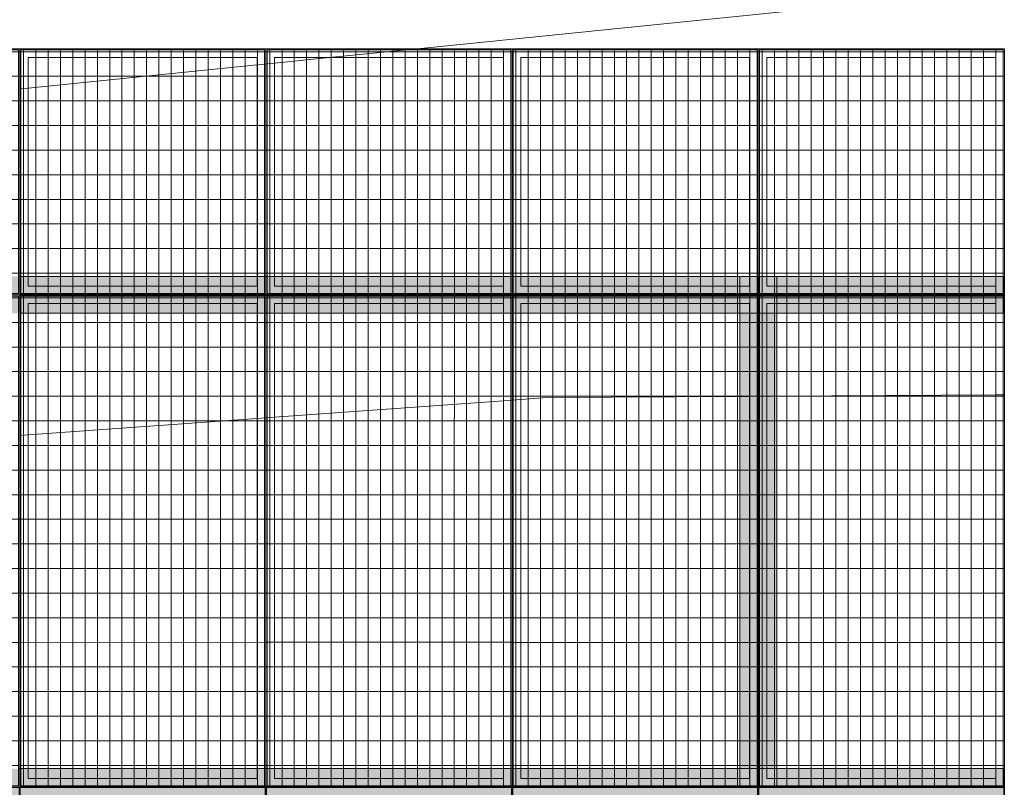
# Model space of a CAD drawing. Header units: metres. Extents: x -373759 to -373409, y 810976 to 811228.
# Tile 28 of 153: x -373659.38 to -373655.38, y 811119.88 to 811123. Entities that reach past the tile are written whole.
import ezdxf

# ---------------------------------------------------------------- set-up
doc = ezdxf.new("R2010")
doc.units = ezdxf.units.M
doc.header["$XCLIPFRAME"] = 2
doc.linetypes.add('TRAÇO 1mm', pattern=[2, 1, -1])
doc.layers.add('A-GENM', color=7, linetype='Continuous', lineweight=5)
doc.layers.add('S-BEAM', color=7, linetype='Continuous', lineweight=5)
doc.layers.add('BASE ALAMEDA JULIO MULLER 1_explodidoR01_dwg', color=7, linetype='Continuous', lineweight=5, true_color=0x767676)
doc.layers.add('Curva_Intermediária', color=7, linetype='Continuous', lineweight=9, true_color=0x656565)
picture_1 = doc.add_image_def('image1.jpg', size_in_pixel=(999, 584))
pattern_1 = [(270, (3125.54, 1874.46), (100, 6e-15), []), (0, (3125.54, 1874.46), (0, 50), [])]

# ---------------------------------------------------------------- blocks, each defined once
blk = doc.blocks.new('BASE ALAMEDA JULIO MULLER 1_explodidoR01_dwg-478056-PISTA INFERIOR PARTE 1')
at = {"layer": 'Curva_Intermediária', "color": 9, "lineweight": 5, "true_color": 0xc0c0c0}
for p, q in [((-30393.7, 906043.7), (-30427.5, 906049.7)), ((-29473.3, 905880.5), (-30393.7, 906043.7)), ((-29445.4, 905875.6), (-29473.3, 905880.5)), ((-29439, 905874.4), (-29443.6, 905875.2)), ((-29433.7, 905873.5), (-29438.4, 905874.3)), ((-29404, 905868.2), (-29432, 905873.2)), ((-29171.4, 905827), (-29404, 905868.2)), ((-28829, 905766.3), (-29171.4, 905827)), ((-30778, 904688.5), (-30810.9, 904695.3)), ((-29865.1, 904498.9), (-30778, 904688.5)), ((-29831.9, 904492), (-29865.1, 904498.9)), ((-29796.4, 904484.7), (-29829.5, 904491.5)), ((-28883.4, 904295.1), (-29796.4, 904484.7)), ((-28850.1, 904288.2), (-28883.4, 904295.1)), ((-28814.7, 904280.8), (-28848, 904287.7)), ((-28710.5, 904259.2), (-28814.7, 904280.8)), ((-27955.1, 904049.9), (-28710.5, 904259.2)), ((-27916.6, 904039.3), (-27955.1, 904049.9)), ((-27898, 904034.1), (-27916.6, 904039.3)), ((-27894, 904033), (-27897.6, 904034)), ((-27890.6, 904032.1), (-27893.7, 904032.9)), ((-27872.3, 904027), (-27875.4, 904027.9)), ((-27868.4, 904025.9), (-27872, 904026.9)), ((-27864.1, 904024.7), (-27868, 904025.8)), ((-27849.1, 904020.6), (-27863.8, 904024.6)), ((-27810.6, 904009.9), (-27849.1, 904020.6)), ((-26952.8, 903772.3), (-27810.6, 904009.9)), ((-26920.1, 903763.2), (-26952.8, 903772.3))]:
    blk.add_line(p, q, dxfattribs=at)
at = {"layer": 'Curva_Intermediária', "color": 9, "lineweight": 5, "true_color": 0xc0c0c0, "flags": 128}
blk.add_lwpolyline([(-17184.7, 903543.8), (-19014.5, 903963.2), (-23038.5, 904643.2), (-27006.5, 905443.2), (-28829, 905766.3)], dxfattribs=at)
blk = doc.blocks.new('M_W-Wide Flange - VIGA I 25X15-3873026-PISTA INFERIOR PARTE 1')
at = {"layer": 'S-BEAM'}
for p, q in [((-1175, 2.7), (-2975, 2.7)), ((-1119.7, 2.7), (-1175, 2.7)), ((-1115.3, 2.7), (-1119.6, 2.7)), ((-1111.2, 2.7), (-1115.2, 2.7)), ((-1107.7, 2.7), (-1111.1, 2.7)), ((-1097.5, 2.7), (-1102.5, 2.7)), ((-1088.7, 2.7), (-1092.1, 2.7)), ((-1084.6, 2.7), (-1088.6, 2.7)), ((-1025, 2.7), (-1084.5, 2.7)), ((825, 2.7), (-1025, 2.7)), ((880.3, 2.7), (825, 2.7)), ((884.7, 2.7), (880.4, 2.7)), ((888.8, 2.7), (884.8, 2.7)), ((892.3, 2.7), (888.9, 2.7)), ((911.3, 2.7), (907.9, 2.7)), ((915.4, 2.7), (911.4, 2.7)), ((975, 2.7), (915.5, 2.7)), ((2825, 2.7), (975, 2.7)), ((2880.2, 2.7), (2825, 2.7)), ((2884.6, 2.7), (2880.4, 2.7)), ((2888.7, 2.7), (2884.8, 2.7)), ((2892.3, 2.7), (2888.9, 2.7)), ((2911.2, 2.7), (2907.8, 2.7)), ((2915.3, 2.7), (2911.4, 2.7)), ((2975, 2.7), (2915.5, 2.7)), ((-1175, -2.8), (-2975, -2.8)), ((-1119.7, -2.8), (-1175, -2.8)), ((-1115.3, -2.8), (-1119.6, -2.8)), ((-1111.2, -2.8), (-1115.2, -2.8)), ((-1107.7, -2.8), (-1111.1, -2.8)), ((-1097.5, -2.8), (-1102.5, -2.8)), ((-1088.7, -2.8), (-1092.1, -2.8)), ((-1084.6, -2.8), (-1088.6, -2.8)), ((-1025, -2.8), (-1084.5, -2.8)), ((825, -2.8), (-1025, -2.8)), ((880.3, -2.8), (825, -2.8)), ((884.7, -2.8), (880.4, -2.8)), ((888.8, -2.8), (884.8, -2.8)), ((892.3, -2.8), (888.9, -2.8)), ((911.3, -2.8), (907.9, -2.8)), ((915.4, -2.8), (911.4, -2.8)), ((975, -2.8), (915.5, -2.8)), ((2825, -2.8), (975, -2.8)), ((2880.2, -2.8), (2825, -2.8)), ((2884.6, -2.8), (2880.4, -2.8)), ((2888.7, -2.8), (2884.8, -2.8)), ((2892.3, -2.8), (2888.9, -2.8)), ((2911.2, -2.8), (2907.8, -2.8)), ((2915.3, -2.8), (2911.4, -2.8)), ((2975, -2.8), (2915.5, -2.8))]:
    blk.add_line(p, q, dxfattribs=at)
blk = doc.blocks.new('_EST_ PLACA PISO ESTRUTURAL MEIO - _EST_ PLACA PISO ESTRUTURAL MEIO-V329-PISTA INFERIOR PARTE 1')
at = {"layer": 'A-GENM', "color": 253, "true_color": 0xaaaaaa}
for p, q in [((-1000, 500), (-1000, -500)), ((-997.5, 500), (997.5, 500)), ((-875.8, 500), (-997.5, 500)), ((997.5, 497.5), (-997.5, 497.5)), ((-997.5, 497.5), (997.5, 497.5)), ((-997.5, 497.5), (-997.5, -497.5)), ((-997.5, 497.5), (-997.5, -497.5)), ((-997.5, -497.5), (-997.5, 497.5)), ((-997.5, 497.5), (-997.5, -497.5)), ((-842.5, 500), (-875.8, 500)), ((-875.8, 497.5), (-875.8, -497.5)), ((842.5, 500), (-842.5, 500)), ((-842.5, -497.5), (-842.5, 497.5)), ((875.8, 500), (842.5, 500)), ((842.5, 497.5), (842.5, -497.5)), ((997.5, 500), (875.8, 500)), ((875.8, 497.5), (875.8, -497.5)), ((997.5, -497.5), (997.5, 497.5)), ((997.5, 497.5), (997.5, -497.5)), ((997.5, 497.5), (997.5, -497.5)), ((997.5, 497.5), (997.5, -497.5)), ((1000, 500), (1000, -500)), ((997.5, -497.5), (-997.5, -497.5)), ((-997.5, -497.5), (997.5, -497.5)), ((-997.5, -500), (-875.8, -500)), ((997.5, -500), (-997.5, -500)), ((-875.8, -500), (-842.5, -500)), ((-842.5, -500), (842.5, -500)), ((842.5, -500), (875.8, -500)), ((875.8, -500), (997.5, -500))]:
    blk.add_line(p, q, dxfattribs=at)
blk = doc.blocks.new('_EME_ GRADEX PISO 3X1  - _EME_ GRADEX PISO 3X1 -V330-PISTA INFERIOR PARTE 1')
at = {"layer": 'A-GENM', "true_color": 0xaaaaaa}
h = blk.add_hatch(dxfattribs=at)
h.set_pattern_fill('FP_1', color=253, style=0, pattern_type=2)
h.set_pattern_definition(pattern_1)
h.paths.add_polyline_path([(0, -1000), (3000, -1000), (3000, 0), (0, 0), (0, -371.9)], flags=0)
at = {"layer": 'A-GENM', "color": 253, "true_color": 0xaaaaaa}
for p, q in [((0, -1000), (0, 0)), ((0, 0), (2000, 0)), ((2000, 0), (0, 0)), ((0, 0), (0, -1000)), ((0, -1000), (0, 0)), ((0, 0), (2000, 0)), ((3000, 0), (0, 0)), ((0, 0), (0, -1000)), ((2000, 0), (2000, -1000)), ((2000, -1000), (2000, 0)), ((2000, 0), (3000, 0)), ((3000, 0), (3000, -1000)), ((3000, -1000), (3000, 0)), ((5, -5), (1995, -5)), ((5, -995), (5, -5)), ((5, -5), (1995, -5)), ((5, -995), (5, -5)), ((1965, -35), (35, -35)), ((35, -35), (35, -965)), ((35, -965), (35, -35)), ((35, -35), (1965, -35)), ((1965, -965), (1965, -35)), ((1965, -35), (1965, -965)), ((1995, -5), (1995, -995)), ((1995, -5), (1995, -995)), ((2000, -1000), (2000, 0)), ((2000, 0), (3000, 0)), ((3000, 0), (2000, 0)), ((2000, 0), (2000, -1000)), ((2005, -5), (2995, -5)), ((2005, -995), (2005, -5)), ((2005, -5), (2995, -5)), ((2005, -995), (2005, -5)), ((2965, -35), (2035, -35)), ((2035, -35), (2035, -965)), ((2035, -965), (2035, -35)), ((2035, -35), (2965, -35)), ((2965, -965), (2965, -35)), ((2965, -35), (2965, -965)), ((2995, -5), (2995, -995)), ((2995, -5), (2995, -995)), ((3000, 0), (3000, -1000)), ((3000, -1000), (3000, 0)), ((1995, -995), (5, -995)), ((1995, -995), (5, -995)), ((35, -965), (1965, -965)), ((1965, -965), (35, -965)), ((2995, -995), (2005, -995)), ((2995, -995), (2005, -995)), ((2035, -965), (2965, -965)), ((2965, -965), (2035, -965)), ((2000, -1000), (0, -1000)), ((0, -1000), (2000, -1000)), ((2000, -1000), (0, -1000)), ((0, -1000), (3000, -1000)), ((3000, -1000), (2000, -1000)), ((2000, -1000), (3000, -1000)), ((3000, -1000), (2000, -1000))]:
    blk.add_line(p, q, dxfattribs=at)
blk = doc.blocks.new('_EST_ PLACA PISO ESTRUTURAL MEIO - _EST_ PLACA PISO ESTRUTURAL MEIO-V176-PISTA INFERIOR PARTE 1')
at = {"layer": 'A-GENM', "color": 253, "true_color": 0xaaaaaa}
for p, q in [((-1000, 500), (-1000, -500)), ((-997.5, 500), (997.5, 500)), ((-875.8, 500), (-997.5, 500)), ((997.5, 497.5), (-997.5, 497.5)), ((-997.5, 497.5), (997.5, 497.5)), ((-997.5, 497.5), (-997.5, -497.5)), ((-997.5, 497.5), (-997.5, -497.5)), ((-997.5, -497.5), (-997.5, 497.5)), ((-997.5, 497.5), (-997.5, -497.5)), ((-842.5, 500), (-875.8, 500)), ((-875.8, 497.5), (-875.8, -497.5)), ((842.5, 500), (-842.5, 500)), ((-842.5, -497.5), (-842.5, 497.5)), ((875.8, 500), (842.5, 500)), ((842.5, 497.5), (842.5, -497.5)), ((997.5, 500), (875.8, 500)), ((875.8, 497.5), (875.8, -497.5)), ((997.5, -497.5), (997.5, 497.5)), ((997.5, 497.5), (997.5, -497.5)), ((997.5, 497.5), (997.5, -497.5)), ((997.5, 497.5), (997.5, -497.5)), ((1000, 500), (1000, -500)), ((997.5, -497.5), (-997.5, -497.5)), ((-997.5, -497.5), (997.5, -497.5)), ((-997.5, -500), (-875.8, -500)), ((997.5, -500), (-997.5, -500)), ((-875.8, -500), (-842.5, -500)), ((-842.5, -500), (842.5, -500)), ((842.5, -500), (875.8, -500)), ((875.8, -500), (997.5, -500))]:
    blk.add_line(p, q, dxfattribs=at)
blk = doc.blocks.new('_EME_ GRADEX PISO 3X1  - _EME_ GRADEX PISO 3X1 -V331-PISTA INFERIOR PARTE 1')
at = {"layer": 'A-GENM', "true_color": 0xaaaaaa}
h = blk.add_hatch(dxfattribs=at)
h.set_pattern_fill('FP_1', color=253, style=0, pattern_type=2)
h.set_pattern_definition(pattern_1)
h.paths.add_polyline_path([(0, -1000), (3000, -1000), (3000, 0), (0, 0), (0, -433)], flags=0)
at = {"layer": 'A-GENM', "color": 253, "true_color": 0xaaaaaa}
for p, q in [((0, -1000), (0, 0)), ((0, 0), (2000, 0)), ((2000, 0), (0, 0)), ((0, 0), (0, -1000)), ((0, -1000), (0, 0)), ((0, 0), (2000, 0)), ((3000, 0), (0, 0)), ((0, 0), (0, -1000)), ((2000, 0), (2000, -1000)), ((2000, -1000), (2000, 0)), ((2000, 0), (3000, 0)), ((3000, 0), (3000, -1000)), ((3000, -1000), (3000, 0)), ((5, -5), (1995, -5)), ((5, -995), (5, -5)), ((5, -5), (1995, -5)), ((5, -995), (5, -5)), ((1965, -35), (35, -35)), ((35, -35), (35, -965)), ((35, -965), (35, -35)), ((35, -35), (1965, -35)), ((1965, -965), (1965, -35)), ((1965, -35), (1965, -965)), ((1995, -5), (1995, -995)), ((1995, -5), (1995, -995)), ((2000, -1000), (2000, 0)), ((2000, 0), (3000, 0)), ((3000, 0), (2000, 0)), ((2000, 0), (2000, -1000)), ((2005, -5), (2995, -5)), ((2005, -995), (2005, -5)), ((2005, -5), (2995, -5)), ((2005, -995), (2005, -5)), ((2965, -35), (2035, -35)), ((2035, -35), (2035, -965)), ((2035, -965), (2035, -35)), ((2035, -35), (2965, -35)), ((2965, -965), (2965, -35)), ((2965, -35), (2965, -965)), ((2995, -5), (2995, -995)), ((2995, -5), (2995, -995)), ((3000, 0), (3000, -1000)), ((3000, -1000), (3000, 0)), ((1995, -995), (5, -995)), ((1995, -995), (5, -995)), ((35, -965), (1965, -965)), ((1965, -965), (35, -965)), ((2995, -995), (2005, -995)), ((2995, -995), (2005, -995)), ((2035, -965), (2965, -965)), ((2965, -965), (2035, -965)), ((2000, -1000), (0, -1000)), ((0, -1000), (2000, -1000)), ((3000, -1000), (0, -1000)), ((0, -1000), (3000, -1000)), ((3000, -1000), (2000, -1000)), ((2000, -1000), (3000, -1000))]:
    blk.add_line(p, q, dxfattribs=at)
blk = doc.blocks.new('M_W-Wide Flange - VIGA I 15X17-3833530-PISTA INFERIOR PARTE 1')
at = {"layer": 'S-BEAM', "true_color": 0xff8080, "transparency": 33554432}
h = blk.add_hatch(color=11, dxfattribs=at)
h.paths.add_polyline_path([(-13500, 75), (-14500, 75), (-14500, 19.7), (-13500, 19.7)], flags=0)
h.paths.add_polyline_path([(14498.8, 19.7), (14498.8, 75), (-13500, 75), (-13500, 19.7), (-10189.1, 19.7), (14495, 19.7)], flags=0)
h = blk.add_hatch(color=11, dxfattribs=at)
h.paths.add_polyline_path([(14498.8, -75), (14498.8, 75), (-14500, 75), (-14497.5, -75), (14497.5, -75)], flags=0)
h.paths.add_polyline_path([(13495, 0), (13495, 0), (13500, 0)], flags=0)
h.paths.add_polyline_path([(12495, 0), (12495, 0), (12500, 0)], flags=0)
h.paths.add_polyline_path([(11495, 0), (11495, 0), (11500, 0)], flags=0)
h.paths.add_polyline_path([(10495, 0), (10495, 0), (10500, 0)], flags=0)
h.paths.add_polyline_path([(9495, 0), (9495, 0), (9500, 0)], flags=0)
h.paths.add_polyline_path([(8495, 0), (8495, 0), (8500, 0)], flags=0)
h.paths.add_polyline_path([(7495, 0), (7495, 0), (7500, 0)], flags=0)
h.paths.add_polyline_path([(6495, 0), (6495, 0), (6500, 0)], flags=0)
h.paths.add_polyline_path([(5495, 0), (5495, 0), (5500, 0)], flags=0)
h.paths.add_polyline_path([(4495, 0), (4495, 0), (4500, 0)], flags=0)
h.paths.add_polyline_path([(3495, 0), (3495, 0), (3500, 0)], flags=0)
h.paths.add_polyline_path([(2495, 0), (2495, 0), (2500, 0)], flags=0)
h.paths.add_polyline_path([(1495, 0), (1495, 0), (1500, 0)], flags=0)
h.paths.add_polyline_path([(500, 5), (500, 5), (500, 35)], flags=0)
h.paths.add_polyline_path([(-500, 5), (-500, 5), (-500, 35)], flags=0)
h.paths.add_polyline_path([(-1500, 5), (-1500, 5), (-1500, 35)], flags=0)
h.paths.add_polyline_path([(-2500, 5), (-2500, 5), (-2500, 35)], flags=0)
h.paths.add_polyline_path([(-3500, 5), (-3500, 5), (-3500, 35)], flags=0)
h.paths.add_polyline_path([(-5500, 5), (-5500, 5), (-5500, 35)], flags=0)
h.paths.add_polyline_path([(-6500, 5), (-6500, 5), (-6500, 35)], flags=0)
h.paths.add_polyline_path([(-8500, 5), (-8500, 5), (-8500, 35)], flags=0)
h.paths.add_polyline_path([(-9500, 5), (-9500, 5), (-9500, 35)], flags=0)
h.paths.add_polyline_path([(-10500, 5), (-10500, 5), (-10500, 35)], flags=0)
h.paths.add_polyline_path([(-12500, 5), (-12500, 5), (-12500, 35)], flags=0)
h = blk.add_hatch(color=11, dxfattribs=at)
h.paths.add_polyline_path([(14498.8, 2.7), (14498.8, 19.7), (-14500, 19.7), (-14497.3, 2.7), (14497.2, 2.7)], flags=0)
h.paths.add_polyline_path([(3505, 5), (3505, 5), (3535, 5)], flags=0)
at = {"layer": 'S-BEAM', "color": 1, "true_color": 0xff0000}
for p, q in [((10504.8, 75), (10495.2, 75)), ((10495.2, 75), (10504.8, 75)), ((10495.2, 75), (10504.8, 75)), ((10495.2, 75), (10504.8, 75)), ((10534.4, 75), (10505, 75)), ((10505, 75), (10534.4, 75)), ((10505, 75), (10534.4, 75)), ((10505, 75), (10534.4, 75)), ((11465, 75), (10535, 75)), ((10535, 75), (11465, 75)), ((10535, 75), (11465, 75)), ((10535, 75), (11465, 75)), ((11495, 75), (11465.6, 75)), ((11465.6, 75), (11495, 75)), ((11465.6, 75), (11495, 75)), ((11465.6, 75), (11495, 75)), ((11504.8, 75), (11495.2, 75)), ((11495.2, 75), (11504.8, 75)), ((11495.2, 75), (11504.8, 75)), ((11495.2, 75), (11504.8, 75)), ((11534.4, 75), (11505, 75)), ((11505, 75), (11534.4, 75)), ((11505, 75), (11534.4, 75)), ((11505, 75), (11534.4, 75)), ((12465, 75), (11535, 75)), ((11535, 75), (12465, 75)), ((11535, 75), (12465, 75)), ((11535, 75), (12465, 75)), ((12495, 75), (12465.6, 75)), ((12465.6, 75), (12495, 75)), ((12465.6, 75), (12495, 75)), ((12465.6, 75), (12495, 75)), ((12504.8, 75), (12495.2, 75)), ((12495.2, 75), (12504.8, 75)), ((12495.2, 75), (12504.8, 75)), ((12495.2, 75), (12504.8, 75)), ((12534.4, 75), (12505, 75)), ((12505, 75), (12534.4, 75)), ((12505, 75), (12534.4, 75)), ((12505, 75), (12534.4, 75)), ((13465, 75), (12535, 75)), ((12535, 75), (13465, 75)), ((12535, 75), (13465, 75)), ((12535, 75), (13465, 75)), ((13495, 75), (13465.6, 75)), ((13465.6, 75), (13495, 75)), ((13465.6, 75), (13495, 75)), ((13465.6, 75), (13495, 75)), ((13504.8, 75), (13495.2, 75)), ((13495.2, 75), (13504.8, 75)), ((13495.2, 75), (13504.8, 75)), ((13495.2, 75), (13504.8, 75)), ((13534.4, 75), (13505, 75)), ((13505, 75), (13534.4, 75)), ((13505, 75), (13534.4, 75)), ((13505, 75), (13534.4, 75)), ((14465, 75), (13535, 75)), ((13535, 75), (14465, 75)), ((13535, 75), (14465, 75)), ((13535, 75), (14465, 75)), ((14495, 75), (14465.6, 75)), ((14465.6, 75), (14495, 75)), ((14465.6, 75), (14495, 75)), ((14465.6, 75), (14495, 75)), ((14498.8, 75), (14495.2, 75)), ((14495.2, 75), (14498.8, 75)), ((14495.2, 75), (14498.8, 75)), ((14495.2, 75), (14498.8, 75)), ((14498.8, 75), (14498.8, 19.7)), ((14498.8, 19.7), (14498.8, 75)), ((14498.8, 75), (14498.8, 1.1)), ((14498.8, 7.7), (14498.8, 75)), ((14498.8, 19.7), (14498.8, 15.4)), ((14498.8, 11.2), (14498.8, 19.7)), ((14498.8, 15.4), (14498.8, 7.7)), ((14498.8, 2.7), (14498.8, 11.2)), ((14498.8, 7.7), (14498.8, 5)), ((14498.8, 5), (14498.8, 3.3)), ((14498.8, 3.3), (14498.8, 2.7))]:
    blk.add_line(p, q, dxfattribs=at)
at = {"layer": 'S-BEAM'}
for p, q in [((11497.2, 2.7), (10502.8, 2.7)), ((12497.2, 2.7), (11502.8, 2.7)), ((13497.2, 2.7), (12502.8, 2.7)), ((14497.2, 2.7), (13502.8, 2.7))]:
    blk.add_line(p, q, dxfattribs=at)
blk = doc.blocks.new('M_W-Wide Flange - VIGA I 15X17-V355-PISTA INFERIOR PARTE 1')
at = {"layer": 'S-BEAM', "true_color": 0xff8080, "transparency": 33554432}
h = blk.add_hatch(color=11, dxfattribs=at)
h.paths.add_polyline_path([(14498.8, 19.7), (14498.8, 75), (1500, 75), (1500, 19.7), (14495.1, 19.7)], flags=0)
h.paths.add_polyline_path([(-13500, 75), (-14500, 75), (-14500, 19.7), (-13500, 19.7)], flags=0)
h.paths.add_polyline_path([(1500, 19.7), (1500, 75), (-13500, 75), (-13500, 19.7), (-10189.1, 19.7), (1500, 19.7)], flags=0)
h = blk.add_hatch(color=11, dxfattribs=at)
h.paths.add_polyline_path([(-500, 5), (-500, 5), (-500, 0)], flags=0)
h.paths.add_polyline_path([(-13500, 75), (-14500, 75), (-14499.8, -75), (-13500, -75), (-13500, 5)], flags=0)
h.paths.add_polyline_path([(-11500, 75), (-13500, 75), (-13499.8, -75), (-11500, -75), (-11500, 5)], flags=0)
h.paths.add_polyline_path([(-9500, 75), (-11500, 75), (-11499.8, -75), (-9500, -75), (-9500, 5)], flags=0)
h.paths.add_polyline_path([(-7500, 75), (-9500, 75), (-9499.8, -75), (-7500, -75), (-7500, 5)], flags=0)
h.paths.add_polyline_path([(1500, 0), (1500, 5), (1500, 75), (-7500, 75), (-7499.8, -75), (1500, -75), (1500, -5)], flags=0)
h.paths.add_polyline_path([(14498.8, -75), (14498.8, 75), (1500, 75), (1500.2, -75), (14495, -75)], flags=0)
h.paths.add_polyline_path([(1495, 0), (1495, 5), (1495, 5), (1495, 0)], flags=0)
h.paths.add_polyline_path([(2535, 35), (2535, 35), (3141.5, 35)], flags=0)
h.paths.add_polyline_path([(-4495, 35), (-4495, 35), (-4476, 35)], flags=0)
h = blk.add_hatch(color=11, dxfattribs=at)
h.paths.add_polyline_path([(14498.8, 2.7), (14498.8, 19.7), (-14500, 19.7), (-14497.3, 2.7), (14497.2, 2.7)], flags=0)
h.paths.add_polyline_path([(12495, 5), (12495, 5), (12465, 4.8)], flags=0)
h.paths.add_polyline_path([(8854.7, 5), (8854.7, 5), (9465, 5)], flags=0)
h.paths.add_polyline_path([(-11505, 5), (-11505, 5), (-11535, 5)], flags=0)
h.paths.add_polyline_path([(-11505, 5), (-11505, 5), (-11525.1, 4.9)], flags=0)
h.paths.add_polyline_path([(7465, 5), (7465, 5), (7495, 5)], flags=0)
h.paths.add_polyline_path([(6535, 5), (6535, 5), (6950.3, 5)], flags=0)
h.paths.add_polyline_path([(-8505, 5), (-8505, 5), (-8535, 5)], flags=0)
h.paths.add_polyline_path([(-4505, 5), (-4505, 5), (-4535, 5)], flags=0)
h.paths.add_polyline_path([(-6505, 5), (-6505, 5), (-6535, 5)], flags=0)
h.paths.add_polyline_path([(-7505, 5), (-7505, 5), (-7535, 5)], flags=0)
h.paths.add_polyline_path([(-10505, 5), (-10505, 5), (-10535, 5)], flags=0)
h = blk.add_hatch(color=11, dxfattribs=at)
h.paths.add_polyline_path([(14498.8, -19.8), (14497.3, -2.8), (-14500, -5.2), (-14499.9, -19.8), (14495, -19.8)], flags=0)
h.paths.add_polyline_path([(13535, -3.3), (13535, -3.3), (13933, -3.3)], flags=0)
h = blk.add_hatch(color=11, dxfattribs=at)
h.paths.add_polyline_path([(13500, -19.8), (13500, -19.8), (-14500, -19.9), (-14499.8, -75), (13500, -75)], flags=0)
h.paths.add_polyline_path([(14498.8, -75), (14498.8, -19.8), (13500, -19.8), (13500.2, -75), (14495, -75)], flags=0)
at = {"layer": 'S-BEAM', "color": 1, "true_color": 0xff0000}
for p, q in [((10504.7, 75), (10495.4, 75)), ((10495.4, 75), (10504.7, 75)), ((10495.4, 75), (10504.7, 75)), ((10495.4, 75), (10504.7, 75)), ((10533.8, 75), (10505, 75)), ((10505, 75), (10533.8, 75)), ((10505, 75), (10533.8, 75)), ((10505, 75), (10533.8, 75)), ((11465, 75), (10535, 75)), ((10535, 75), (11465, 75)), ((10535, 75), (11465, 75)), ((10535, 75), (11465, 75)), ((11495, 75), (11466.3, 75)), ((11466.3, 75), (11495, 75)), ((11466.3, 75), (11495, 75)), ((11466.3, 75), (11495, 75)), ((11504.7, 75), (11495.4, 75)), ((11495.4, 75), (11504.7, 75)), ((11495.4, 75), (11504.7, 75)), ((11495.4, 75), (11504.7, 75)), ((11533.8, 75), (11505, 75)), ((11505, 75), (11533.8, 75)), ((11505, 75), (11533.8, 75)), ((11505, 75), (11533.8, 75)), ((12465, 75), (11535, 75)), ((11535, 75), (12465, 75)), ((11535, 75), (12465, 75)), ((11535, 75), (12465, 75)), ((12495, 75), (12466.3, 75)), ((12466.3, 75), (12495, 75)), ((12466.3, 75), (12495, 75)), ((12466.3, 75), (12495, 75)), ((12504.7, 75), (12495.4, 75)), ((12495.4, 75), (12504.7, 75)), ((12495.4, 75), (12504.7, 75)), ((12495.4, 75), (12504.7, 75)), ((12533.8, 75), (12505, 75)), ((12505, 75), (12533.8, 75)), ((12505, 75), (12533.8, 75)), ((12505, 75), (12533.8, 75)), ((13465, 75), (12535, 75)), ((12535, 75), (13465, 75)), ((12535, 75), (13465, 75)), ((12535, 75), (13465, 75)), ((13495, 75), (13466.3, 75)), ((13466.3, 75), (13495, 75)), ((13466.3, 75), (13495, 75)), ((13466.3, 75), (13495, 75)), ((13504.7, 75), (13495.4, 75)), ((13495.4, 75), (13504.7, 75)), ((13495.4, 75), (13504.7, 75)), ((13495.4, 75), (13504.7, 75)), ((13533.8, 75), (13505, 75)), ((13505, 75), (13533.8, 75)), ((13505, 75), (13533.8, 75)), ((13505, 75), (13533.8, 75)), ((14465, 75), (13535, 75)), ((13535, 75), (14465, 75)), ((13535, 75), (14465, 75)), ((13535, 75), (14465, 75)), ((14495, 75), (14466.3, 75)), ((14466.3, 75), (14495, 75)), ((14466.3, 75), (14495, 75)), ((14466.3, 75), (14495, 75)), ((14498.8, 75), (14495.4, 75)), ((14495.4, 75), (14498.8, 75)), ((14495.4, 75), (14498.8, 75)), ((14495.4, 75), (14498.8, 75)), ((14498.8, 75), (14498.8, 19.7)), ((14498.8, 19.7), (14498.8, 75)), ((14498.8, 75), (14498.8, 1.2)), ((14498.8, 7.7), (14498.8, 75)), ((14498.8, 19.7), (14498.8, 11.2)), ((14498.8, 15.4), (14498.8, 19.7)), ((14498.8, 5), (14498.8, 15.4)), ((14498.8, 11.2), (14498.8, 7.7)), ((14498.8, 7.7), (14498.8, 5)), ((14498.8, 5), (14498.8, 2.7)), ((14498.8, 3.3), (14498.8, 5)), ((14498.8, 2.7), (14498.8, 3.3)), ((14498.8, -1.2), (14498.8, -75)), ((14498.8, -15.4), (14498.8, -2.8)), ((14498.8, -2.8), (14498.8, -3.3)), ((14498.8, -3.3), (14498.8, -19.8)), ((14498.8, -75), (14498.8, -7.7)), ((14498.8, -19.8), (14498.8, -15.4)), ((14498.8, -75), (14498.8, -19.8)), ((14498.8, -19.8), (14498.8, -75)), ((10500.2, -75), (10505, -75)), ((10500.2, -75), (10505, -75)), ((10500.2, -75), (10505, -75)), ((10500.2, -75), (10505, -75)), ((10506.1, -75), (10535, -75)), ((10506.1, -75), (10535, -75)), ((10506.1, -75), (10535, -75)), ((10506.1, -75), (10535, -75)), ((10535, -75), (11465, -75)), ((10535, -75), (11465, -75)), ((10535, -75), (11465, -75)), ((10535, -75), (11465, -75)), ((11465, -75), (11493.9, -75)), ((11465, -75), (11493.9, -75)), ((11465, -75), (11493.9, -75)), ((11465, -75), (11493.9, -75)), ((11495, -75), (11499.8, -75)), ((11495, -75), (11499.8, -75)), ((11495, -75), (11499.8, -75)), ((11495, -75), (11499.8, -75)), ((11500.2, -75), (11505, -75)), ((11500.2, -75), (11505, -75)), ((11500.2, -75), (11505, -75)), ((11500.2, -75), (11505, -75)), ((11506.1, -75), (11535, -75)), ((11506.1, -75), (11535, -75)), ((11506.1, -75), (11535, -75)), ((11506.1, -75), (11535, -75)), ((11535, -75), (12465, -75)), ((11535, -75), (12465, -75)), ((11535, -75), (12465, -75)), ((11535, -75), (12465, -75)), ((12465, -75), (12493.9, -75)), ((12465, -75), (12493.9, -75)), ((12465, -75), (12493.9, -75)), ((12465, -75), (12493.9, -75)), ((12495, -75), (12499.8, -75)), ((12495, -75), (12499.8, -75)), ((12495, -75), (12499.8, -75)), ((12495, -75), (12499.8, -75)), ((12500.2, -75), (12505, -75)), ((12500.2, -75), (12505, -75)), ((12500.2, -75), (12505, -75)), ((12500.2, -75), (12505, -75)), ((12506.1, -75), (12535, -75)), ((12506.1, -75), (12535, -75)), ((12506.1, -75), (12535, -75)), ((12506.1, -75), (12535, -75)), ((12535, -75), (13465, -75)), ((12535, -75), (13465, -75)), ((12535, -75), (13465, -75)), ((12535, -75), (13465, -75)), ((13465, -75), (13493.9, -75)), ((13465, -75), (13493.9, -75)), ((13465, -75), (13493.9, -75)), ((13465, -75), (13493.9, -75)), ((13495, -75), (13499.8, -75)), ((13495, -75), (13499.8, -75)), ((13495, -75), (13499.8, -75)), ((13495, -75), (13499.8, -75)), ((13500.2, -75), (13505, -75)), ((13500.2, -75), (13505, -75)), ((13500.2, -75), (13505, -75)), ((13500.2, -75), (13505, -75)), ((13506.1, -75), (13535, -75)), ((13506.1, -75), (13535, -75)), ((13506.1, -75), (13535, -75)), ((13506.1, -75), (13535, -75)), ((13535, -75), (14465, -75)), ((13535, -75), (14465, -75)), ((13535, -75), (14465, -75)), ((13535, -75), (14465, -75)), ((14465, -75), (14493.9, -75)), ((14465, -75), (14493.9, -75)), ((14465, -75), (14493.9, -75)), ((14465, -75), (14493.9, -75)), ((14495, -75), (14498.8, -75)), ((14495, -75), (14498.8, -75)), ((14495, -75), (14498.8, -75)), ((14495, -75), (14498.8, -75))]:
    blk.add_line(p, q, dxfattribs=at)
at = {"layer": 'S-BEAM'}
for p, q in [((11497.2, 2.7), (10502.8, 2.7)), ((12497.2, 2.7), (11502.8, 2.7)), ((13497.2, 2.7), (12502.8, 2.7)), ((14497.2, 2.7), (13502.8, 2.7)), ((11497.3, -2.8), (10502.7, -2.8)), ((12497.3, -2.8), (11502.7, -2.8)), ((13497.3, -2.8), (12502.7, -2.8)), ((14497.3, -2.8), (13502.7, -2.8))]:
    blk.add_line(p, q, dxfattribs=at)

msp = doc.modelspace()

# ---------------------------------------------------------------- hatches: boundary and pattern name
at = {"layer": 'S-BEAM', "true_color": 0xff8080, "transparency": 33554432}
h = msp.add_hatch(color=11, dxfattribs=at)
h.paths.add_polyline_path([(-373656.4021, 811116.0088), (-373656.4021, 811121.9588), (-373656.4574, 811121.9588), (-373656.4574, 811116.0088)], flags=0)
h.paths.add_polyline_path([(-373656.4174, 811119.9188), (-373656.4174, 811119.9188), (-373656.4174, 811119.9588)], flags=0)
h = msp.add_hatch(color=11, dxfattribs=at)
h.paths.add_polyline_path([(-373656.3074, 811116.0088), (-373656.3074, 811121.9588), (-373656.4574, 811121.9588), (-373656.4574, 811116.0088), (-373656.3799, 811116.0088)], flags=0)
h.paths.add_polyline_path([(-373656.3824, 811118.9507), (-373656.3824, 811118.9507), (-373656.3824, 811119.7461)], flags=0)
h.paths.add_polyline_path([(-373656.3874, 811119.8838), (-373656.3874, 811119.8838), (-373656.3824, 811119.8838)], flags=0)
h.paths.add_polyline_path([(-373656.4174, 811119.9188), (-373656.4174, 811119.9188), (-373656.4174, 811119.9588)], flags=0)
h.paths.add_polyline_path([(-373656.3874, 811121.8888), (-373656.3874, 811121.8888), (-373656.3824, 811121.8888)], flags=0)
for points in [[(-373656.3851, 811116.0088), (-373656.3874, 811121.9588), (-373656.4021, 811121.9588), (-373656.4021, 811116.0088), (-373656.3857, 811116.0088)], [(-373656.3626, 811116.0088), (-373656.3626, 811121.9588), (-373656.3796, 811121.9588), (-373656.3773, 811116.0088), (-373656.367, 811116.0088)], [(-373656.3074, 811116.0088), (-373656.3074, 811121.9588), (-373656.3626, 811121.9588), (-373656.3626, 811116.0088)]]:
    msp.add_hatch(color=11, dxfattribs=at).paths.add_polyline_path(points, flags=0)

# ---------------------------------------------------------------- linework, layer by layer
at = {"color": 6, "linetype": 'TRAÇO 1mm', "lineweight": 30}
msp.add_circle((-373669.8776, 811116.8841), 16.9117, dxfattribs=at)
at = {"layer": 'S-BEAM', "color": 1, "true_color": 0xff0000}
for p, q in [((-373656.4574, 811121.9588), (-373656.4174, 811121.9588)), ((-373656.4174, 811121.9588), (-373656.4574, 811121.9588)), ((-373656.4574, 811121.9588), (-373656.4174, 811121.9588)), ((-373656.4174, 811121.9588), (-373656.4574, 811121.9588)), ((-373656.4574, 811121.9588), (-373656.4574, 811121.9188)), ((-373656.4574, 811121.9188), (-373656.4574, 811121.9588)), ((-373656.4574, 811121.9188), (-373656.4574, 811121.9588)), ((-373656.4574, 811121.9188), (-373656.4574, 811121.9588)), ((-373656.4161, 811121.9588), (-373656.4021, 811121.9588)), ((-373656.4021, 811121.9588), (-373656.4161, 811121.9588)), ((-373656.4161, 811121.9588), (-373656.3874, 811121.9588)), ((-373656.3901, 811121.9588), (-373656.4161, 811121.9588)), ((-373656.4021, 811121.9588), (-373656.3901, 811121.9588)), ((-373656.3936, 811121.9588), (-373656.4021, 811121.9588)), ((-373656.3851, 811121.9588), (-373656.3936, 811121.9588)), ((-373656.3901, 811121.9588), (-373656.3851, 811121.9588)), ((-373656.387, 811121.9588), (-373656.3777, 811121.9588)), ((-373656.379, 811121.9588), (-373656.3857, 811121.9588)), ((-373656.3746, 811121.9588), (-373656.3796, 811121.9588)), ((-373656.3796, 811121.9588), (-373656.3711, 811121.9588)), ((-373656.3774, 811121.9588), (-373656.3486, 811121.9588)), ((-373656.3626, 811121.9588), (-373656.3746, 811121.9588)), ((-373656.3486, 811121.9588), (-373656.3746, 811121.9588)), ((-373656.3711, 811121.9588), (-373656.3626, 811121.9588)), ((-373656.3486, 811121.9588), (-373656.3626, 811121.9588)), ((-373656.3626, 811121.9588), (-373656.3486, 811121.9588)), ((-373656.3474, 811121.9588), (-373656.3074, 811121.9588)), ((-373656.3074, 811121.9588), (-373656.3474, 811121.9588)), ((-373656.3474, 811121.9588), (-373656.3074, 811121.9588)), ((-373656.3074, 811121.9588), (-373656.3474, 811121.9588)), ((-373656.3074, 811121.9188), (-373656.3074, 811121.9588)), ((-373656.3074, 811121.9188), (-373656.3074, 811121.9588)), ((-373656.3074, 811121.9188), (-373656.3074, 811121.9588)), ((-373656.3074, 811121.9188), (-373656.3074, 811121.9588)), ((-373656.4574, 811121.9176), (-373656.4574, 811121.8993)), ((-373656.4574, 811121.8993), (-373656.4574, 811121.9176)), ((-373656.4574, 811121.8993), (-373656.4574, 811121.9176)), ((-373656.4574, 811121.8993), (-373656.4574, 811121.9176)), ((-373656.3074, 811121.8993), (-373656.3074, 811121.9188)), ((-373656.3074, 811121.8993), (-373656.3074, 811121.9188)), ((-373656.3074, 811121.8993), (-373656.3074, 811121.9188)), ((-373656.3074, 811121.8993), (-373656.3074, 811121.9188)), ((-373656.4574, 811121.8992), (-373656.4574, 811121.8952)), ((-373656.4574, 811121.8952), (-373656.4574, 811121.8992)), ((-373656.4574, 811121.8952), (-373656.4574, 811121.8992)), ((-373656.4574, 811121.8952), (-373656.4574, 811121.8992)), ((-373656.4574, 811121.8951), (-373656.4574, 811121.8917)), ((-373656.4574, 811121.8917), (-373656.4574, 811121.8951)), ((-373656.4574, 811121.8917), (-373656.4574, 811121.8951)), ((-373656.4574, 811121.8917), (-373656.4574, 811121.8951)), ((-373656.4574, 811121.8872), (-373656.4574, 811121.8805)), ((-373656.4574, 811121.8805), (-373656.4574, 811121.8872)), ((-373656.4574, 811121.8805), (-373656.4574, 811121.8872)), ((-373656.4574, 811121.8805), (-373656.4574, 811121.8872)), ((-373656.4574, 811121.8761), (-373656.4574, 811121.8727)), ((-373656.4574, 811121.8727), (-373656.4574, 811121.8761)), ((-373656.4574, 811121.8727), (-373656.4574, 811121.8761)), ((-373656.4574, 811121.8727), (-373656.4574, 811121.8761)), ((-373656.4574, 811121.8726), (-373656.4574, 811121.8686)), ((-373656.4574, 811121.8686), (-373656.4574, 811121.8726)), ((-373656.4574, 811121.8686), (-373656.4574, 811121.8726)), ((-373656.4574, 811121.8686), (-373656.4574, 811121.8726)), ((-373656.4574, 811121.8685), (-373656.4574, 811121.8642)), ((-373656.4574, 811121.8642), (-373656.4574, 811121.8685)), ((-373656.4574, 811121.8642), (-373656.4574, 811121.8685)), ((-373656.4574, 811121.8642), (-373656.4574, 811121.8685)), ((-373656.4574, 811121.8641), (-373656.4574, 811121.8501)), ((-373656.4574, 811121.8501), (-373656.4574, 811121.8641)), ((-373656.4574, 811121.8501), (-373656.4574, 811121.8641)), ((-373656.4574, 811121.8501), (-373656.4574, 811121.8641)), ((-373656.3074, 811121.8952), (-373656.3074, 811121.8992)), ((-373656.3074, 811121.8952), (-373656.3074, 811121.8992)), ((-373656.3074, 811121.8952), (-373656.3074, 811121.8992)), ((-373656.3074, 811121.8952), (-373656.3074, 811121.8992)), ((-373656.3074, 811121.8917), (-373656.3074, 811121.8951)), ((-373656.3074, 811121.8917), (-373656.3074, 811121.8951)), ((-373656.3074, 811121.8917), (-373656.3074, 811121.8951)), ((-373656.3074, 811121.8917), (-373656.3074, 811121.8951)), ((-373656.3074, 811121.8842), (-373656.3074, 811121.8872)), ((-373656.3074, 811121.8842), (-373656.3074, 811121.8872)), ((-373656.3074, 811121.8842), (-373656.3074, 811121.8872)), ((-373656.3074, 811121.8842), (-373656.3074, 811121.8872)), ((-373656.3074, 811121.8805), (-373656.3074, 811121.8834)), ((-373656.3074, 811121.8805), (-373656.3074, 811121.8834)), ((-373656.3074, 811121.8805), (-373656.3074, 811121.8834)), ((-373656.3074, 811121.8805), (-373656.3074, 811121.8834)), ((-373656.3074, 811121.8727), (-373656.3074, 811121.8761)), ((-373656.3074, 811121.8727), (-373656.3074, 811121.8761)), ((-373656.3074, 811121.8727), (-373656.3074, 811121.8761)), ((-373656.3074, 811121.8727), (-373656.3074, 811121.8761)), ((-373656.3074, 811121.8686), (-373656.3074, 811121.8726)), ((-373656.3074, 811121.8686), (-373656.3074, 811121.8726)), ((-373656.3074, 811121.8686), (-373656.3074, 811121.8726)), ((-373656.3074, 811121.8686), (-373656.3074, 811121.8726)), ((-373656.3074, 811121.8642), (-373656.3074, 811121.8685)), ((-373656.3074, 811121.8642), (-373656.3074, 811121.8685)), ((-373656.3074, 811121.8642), (-373656.3074, 811121.8685)), ((-373656.3074, 811121.8642), (-373656.3074, 811121.8685)), ((-373656.3074, 811121.8488), (-373656.3074, 811121.8641)), ((-373656.3074, 811121.8488), (-373656.3074, 811121.8641)), ((-373656.3074, 811121.8488), (-373656.3074, 811121.8641)), ((-373656.3074, 811121.8488), (-373656.3074, 811121.8641)), ((-373656.4574, 811121.8488), (-373656.4574, 811121.8088)), ((-373656.4574, 811121.8088), (-373656.4574, 811121.8488)), ((-373656.4574, 811121.8088), (-373656.4574, 811121.8488)), ((-373656.4574, 811121.8088), (-373656.4574, 811121.8488)), ((-373656.3074, 811121.8088), (-373656.3074, 811121.8488)), ((-373656.3074, 811121.8088), (-373656.3074, 811121.8488)), ((-373656.3074, 811121.8088), (-373656.3074, 811121.8488)), ((-373656.3074, 811121.8088), (-373656.3074, 811121.8488)), ((-373656.4574, 811121.8088), (-373656.4574, 811119.9588)), ((-373656.4574, 811119.9588), (-373656.4574, 811121.8088)), ((-373656.4574, 811119.9588), (-373656.4574, 811121.8088)), ((-373656.4574, 811119.9588), (-373656.4574, 811121.8088)), ((-373656.3074, 811119.9588), (-373656.3074, 811121.8088)), ((-373656.3074, 811119.9588), (-373656.3074, 811121.8088)), ((-373656.3074, 811119.9588), (-373656.3074, 811121.8088)), ((-373656.3074, 811119.9588), (-373656.3074, 811121.8088)), ((-373656.4574, 811119.9588), (-373656.4574, 811119.9188)), ((-373656.4574, 811119.9188), (-373656.4574, 811119.9588)), ((-373656.4574, 811119.9188), (-373656.4574, 811119.9588)), ((-373656.4574, 811119.9188), (-373656.4574, 811119.9588)), ((-373656.3074, 811119.9188), (-373656.3074, 811119.9588)), ((-373656.3074, 811119.9188), (-373656.3074, 811119.9588)), ((-373656.3074, 811119.9188), (-373656.3074, 811119.9588)), ((-373656.3074, 811119.9188), (-373656.3074, 811119.9588)), ((-373656.4574, 811119.9176), (-373656.4574, 811119.8993)), ((-373656.4574, 811119.8993), (-373656.4574, 811119.9176)), ((-373656.4574, 811119.8993), (-373656.4574, 811119.9176)), ((-373656.4574, 811119.8993), (-373656.4574, 811119.9176)), ((-373656.3074, 811119.8993), (-373656.3074, 811119.9188)), ((-373656.3074, 811119.8993), (-373656.3074, 811119.9188)), ((-373656.3074, 811119.8993), (-373656.3074, 811119.9188)), ((-373656.3074, 811119.8993), (-373656.3074, 811119.9188)), ((-373656.4574, 811119.8992), (-373656.4574, 811119.8952)), ((-373656.4574, 811119.8952), (-373656.4574, 811119.8992)), ((-373656.4574, 811119.8952), (-373656.4574, 811119.8992)), ((-373656.4574, 811119.8952), (-373656.4574, 811119.8992)), ((-373656.4574, 811119.8951), (-373656.4574, 811119.8917)), ((-373656.4574, 811119.8917), (-373656.4574, 811119.8951)), ((-373656.4574, 811119.8917), (-373656.4574, 811119.8951)), ((-373656.4574, 811119.8917), (-373656.4574, 811119.8951)), ((-373656.4574, 811119.8872), (-373656.4574, 811119.8838)), ((-373656.4574, 811119.8838), (-373656.4574, 811119.8872)), ((-373656.4574, 811119.8838), (-373656.4574, 811119.8872)), ((-373656.4574, 811119.8838), (-373656.4574, 811119.8872)), ((-373656.3074, 811119.8952), (-373656.3074, 811119.8992)), ((-373656.3074, 811119.8952), (-373656.3074, 811119.8992)), ((-373656.3074, 811119.8952), (-373656.3074, 811119.8992)), ((-373656.3074, 811119.8952), (-373656.3074, 811119.8992)), ((-373656.3074, 811119.8917), (-373656.3074, 811119.8951)), ((-373656.3074, 811119.8917), (-373656.3074, 811119.8951)), ((-373656.3074, 811119.8917), (-373656.3074, 811119.8951)), ((-373656.3074, 811119.8917), (-373656.3074, 811119.8951)), ((-373656.3074, 811119.8842), (-373656.3074, 811119.8872)), ((-373656.3074, 811119.8842), (-373656.3074, 811119.8872)), ((-373656.3074, 811119.8842), (-373656.3074, 811119.8872)), ((-373656.3074, 811119.8842), (-373656.3074, 811119.8872))]:
    msp.add_line(p, q, dxfattribs=at)

# ---------------------------------------------------------------- block references
at = {"layer": 'A-GENM', "color": 253, "true_color": 0xaaaaaa}
for name, p, xscale, yscale, zscale, rotation in [('_EME_ GRADEX PISO 3X1  - _EME_ GRADEX PISO 3X1 -V330-PISTA INFERIOR PARTE 1', (-373660.3824, 811119.8838), 0.001, 0.001, 0.001, 89.99971691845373), ('_EME_ GRADEX PISO 3X1  - _EME_ GRADEX PISO 3X1 -V330-PISTA INFERIOR PARTE 1', (-373659.3824, 811119.8838), 0.001, 0.001, 0.001, 89.99971691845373), ('_EME_ GRADEX PISO 3X1  - _EME_ GRADEX PISO 3X1 -V330-PISTA INFERIOR PARTE 1', (-373658.3824, 811119.8838), 0.001, 0.001, 0.001, 89.99971691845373), ('_EME_ GRADEX PISO 3X1  - _EME_ GRADEX PISO 3X1 -V330-PISTA INFERIOR PARTE 1', (-373657.3824, 811119.8838), 0.001, 0.001, 0.001, 89.99971691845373), ('_EME_ GRADEX PISO 3X1  - _EME_ GRADEX PISO 3X1 -V331-PISTA INFERIOR PARTE 1', (-373656.3824, 811119.8838), 0.001, 0.001, 0.001, 89.99971691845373), ('_EST_ PLACA PISO ESTRUTURAL MEIO - _EST_ PLACA PISO ESTRUTURAL MEIO-V329-PISTA INFERIOR PARTE 1', (-373659.8824, 811118.8838), 0.0009999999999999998, 0.0009999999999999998, 0.0009999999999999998, 269.9997169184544), ('_EST_ PLACA PISO ESTRUTURAL MEIO - _EST_ PLACA PISO ESTRUTURAL MEIO-V329-PISTA INFERIOR PARTE 1', (-373658.8824, 811118.8838), 0.0009999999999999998, 0.0009999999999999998, 0.0009999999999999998, 269.9997169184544), ('_EST_ PLACA PISO ESTRUTURAL MEIO - _EST_ PLACA PISO ESTRUTURAL MEIO-V329-PISTA INFERIOR PARTE 1', (-373657.8824, 811118.8838), 0.0009999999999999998, 0.0009999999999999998, 0.0009999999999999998, 269.9997169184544), ('_EST_ PLACA PISO ESTRUTURAL MEIO - _EST_ PLACA PISO ESTRUTURAL MEIO-V329-PISTA INFERIOR PARTE 1', (-373656.8824, 811118.8838), 0.0009999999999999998, 0.0009999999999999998, 0.0009999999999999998, 269.9997169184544), ('_EST_ PLACA PISO ESTRUTURAL MEIO - _EST_ PLACA PISO ESTRUTURAL MEIO-V176-PISTA INFERIOR PARTE 1', (-373655.8824, 811118.8838), 0.0009999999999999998, 0.0009999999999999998, 0.0009999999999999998, 269.9997169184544)]:
    msp.add_blockref(name, p, dxfattribs=dict(at, xscale=xscale, yscale=yscale, zscale=zscale, rotation=rotation))
at = {"layer": 'BASE ALAMEDA JULIO MULLER 1_explodidoR01_dwg', "color": 9, "true_color": 0xc0c0c0, "xscale": 0.0009999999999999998, "yscale": 0.0009999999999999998, "zscale": 0.0009999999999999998, "rotation": 15.8306522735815}
msp.add_blockref('BASE ALAMEDA JULIO MULLER 1_explodidoR01_dwg-478056-PISTA INFERIOR PARTE 1', (-373382.9422, 810259.3357), dxfattribs=at)
at = {"layer": 'S-BEAM', "color": 1, "true_color": 0xff0000, "xscale": 0.001, "yscale": 0.001, "zscale": 0.001}
for name, p in [('M_W-Wide Flange - VIGA I 15X17-V355-PISTA INFERIOR PARTE 1', (-373669.8824, 811121.8839)), ('M_W-Wide Flange - VIGA I 15X17-3833530-PISTA INFERIOR PARTE 1', (-373669.8824, 811119.8839))]:
    msp.add_blockref(name, p, dxfattribs=at)
at = {"layer": 'S-BEAM', "xscale": 0.001, "yscale": 0.001, "zscale": 0.001, "rotation": 89.9997169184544}
msp.add_blockref('M_W-Wide Flange - VIGA I 25X15-3873026-PISTA INFERIOR PARTE 1', (-373656.3824, 811118.9838), dxfattribs=at)

# ---------------------------------------------------------------- pictures from other files: only their frames are drawn
image = msp.add_image(picture_1, insert=(-373760.7975, 810990.6628), size_in_units=(351.8083, 205.6617))
image.set_boundary_path([(4.5384, 95.0127), (998.5, 423.3533)])
image.dxf.flags = 15

doc.saveas('drawing.dxf')
